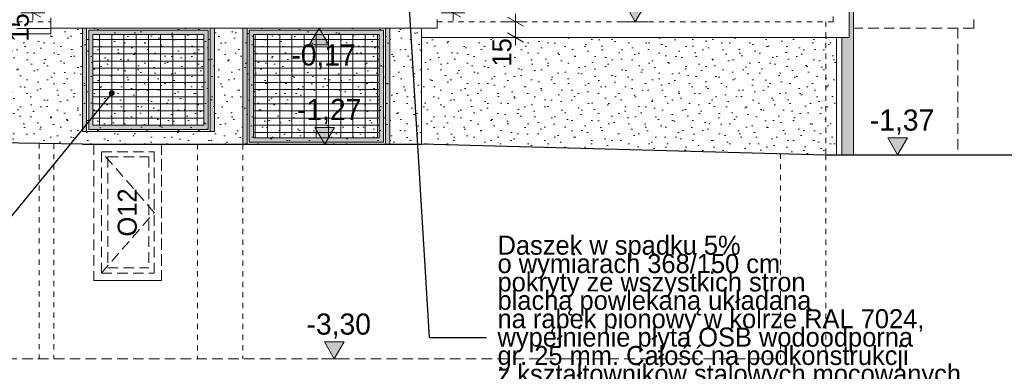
# Model space of a CAD drawing. Extents: x -149893 to 127691, y 5328 to 37028.
# Tile 20 of 88: x -52670 to -43348, y 17495 to 20821. Entities that reach past the tile are written whole.
import ezdxf

# ---------------------------------------------------------------- set-up
doc = ezdxf.new("R2010")
doc.units = 0
doc.header["$MEASUREMENT"] = 0
doc.linetypes.add('Hidden Line', pattern=[100, 50, -50])
doc.linetypes.add('Krawędzie ukryte', pattern=[150, 100, -50])
for name, color, linetype, lineweight, true_color in [('arch izolacje_Nr_Pióra__9', 7, 'Continuous', 13, 0x3dad99), ('Arch kolorystyka_Nr_Pióra__81', 7, 'Continuous', 13, 0x6a6a6a), ('Arch okna_Nr_Pióra__82', 7, 'Continuous', 20, 0xaaaaaa), ('INWENT.ŚCIANY_Nr_Pióra__2', 7, 'Continuous', 13, 0x7f7f7f), ('Istniejące schody_Nr_Pióra__2', 7, 'Continuous', 13, 0x7f7f7f)]:
    doc.layers.add(name, color=color, linetype=linetype, lineweight=lineweight, true_color=true_color)
for name, color, linetype, lineweight in [('Arch okna_Nr_Pióra__19', 255, 'Continuous', 20), ('Arch okna_Nr_Pióra__5', 7, 'Continuous', 13), ('Arch opisy okien_Nr_Pióra__21', 7, 'Continuous', 13), ('Arch opisy_Nr_Pióra__21', 7, 'Continuous', 13), ('Arch wymiary_Nr_Pióra__21', 7, 'Continuous', 13), ('Arch wymiary_Nr_Pióra__5', 7, 'Continuous', 13), ('INWENT ODWODNIENIE_Nr_Pióra__21', 7, 'Continuous', 13), ('INWENT TEREN_Nr_Pióra__1', 7, 'Continuous', 25), ('INWENT.ŚCIANY_Nr_Pióra__5', 7, 'Continuous', 13), ('Istniejące schody_Nr_Pióra__21', 7, 'Continuous', 13)]:
    doc.layers.add(name, color=color, linetype=linetype, lineweight=lineweight)
doc.layers.add('Arch wymiary', color=7, linetype='Continuous')
doc.styles.add('GENERATED_STYLE_1', font='txt')
doc.styles.add('GENERATED_STYLE_3', font='txt')
doc.styles.add('GENERATED_STYLE_4', font='txt')
doc.styles.add('GENERATED_STYLE_8', font='txt')
doc.dimstyles.new('GENERATED_STYLE__6', dxfattribs={"dimtxt": 179.999995, "dimasz": 114, "dimexe": 0.18, "dimexo": 0, "dimgap": 0.09, "dimtad": 1, "dimdec": 0, "dimlfac": 0.1, "dimzin": 0, "dimdsep": 46, "dimtxsty": 'GENERATED_STYLE_3', "dimblk": 'ARROWHEAD_2', "dimblk1": 'ARROWHEAD_2', "dimblk2": 'ARROWHEAD_2', "dimcen": 0.09, "dimclrd": 7, "dimclre": 7, "dimclrt": 7, "dimazin": 0, "dimtfac": 1, "dimtdec": 4, "dimtmove": 0, "dimatfit": 3, "dimfxl": 0, "dimtolj": 1, "dimtzin": 0, "dimarcsym": 0})
doc.dimstyles.new('GENERATED_STYLE__8', dxfattribs={"dimtxt": 0.18, "dimasz": 109.44, "dimexe": 0.18, "dimexo": 0.0625, "dimgap": 0.09, "dimtad": 0, "dimtih": 1, "dimtoh": 1, "dimdec": 4, "dimzin": 0, "dimdsep": 46, "dimcen": 0.09, "dimadec": 0, "dimazin": 0, "dimtfac": 1, "dimtdec": 4, "dimtmove": 0, "dimatfit": 3, "dimldrblk": 'ARROWHEAD_11', "dimfxl": 0, "dimtolj": 1, "dimtzin": 0, "dimarcsym": 0})
pattern_1 = [(45, (0, 300), (-95.4594, 95.4594), [0, -90, 0, -135]), (110, (300, 300), (126.8585, 46.17272), [0, -66, 0, -114])]

# ---------------------------------------------------------------- blocks, each defined once
blk = doc.blocks.new('Wymiary_32', base_point=(-46841.9, 20802.8))
at = {"layer": 'Arch wymiary_Nr_Pióra__21', "linetype": 'Continuous'}
blk.add_hatch(color=256, dxfattribs=at).paths.add_polyline_path([(-46841.9, 20802.8), (-46934.7, 20962.8), (-46749.1, 20962.8)], flags=0)
for p, q in [((-46841.9, 20802.8), (-46934.7, 20962.8)), ((-46934.7, 20962.8), (-46749.1, 20962.8)), ((-46749.1, 20962.8), (-46841.9, 20802.8)), ((-46841.9, 20802.8), (-46961.9, 20802.8)), ((-46841.9, 20802.8), (-46721.9, 20802.8))]:
    blk.add_line(p, q, dxfattribs=at)
at = {"layer": 'Arch wymiary_Nr_Pióra__21', "insert": (-47104.5, 20994.8), "char_height": 200, "attachment_point": 7, "style": 'GENERATED_STYLE_1'}
blk.add_mtext('{-0,11}', dxfattribs=at)
blk = doc.blocks.new('Wymiary_33', base_point=(-44358.3, 19542.8))
at = {"layer": 'Arch wymiary_Nr_Pióra__21', "linetype": 'Continuous'}
blk.add_hatch(color=256, dxfattribs=at).paths.add_polyline_path([(-44358.3, 19542.8), (-44451.1, 19702.8), (-44265.5, 19702.8)], flags=0)
for p, q in [((-44358.3, 19542.8), (-44451.1, 19702.8)), ((-44451.1, 19702.8), (-44265.5, 19702.8)), ((-44265.5, 19702.8), (-44358.3, 19542.8)), ((-44358.3, 19542.8), (-44478.3, 19542.8)), ((-44358.3, 19542.8), (-44238.3, 19542.8))]:
    blk.add_line(p, q, dxfattribs=at)
at = {"layer": 'Arch wymiary_Nr_Pióra__21', "insert": (-44620.9, 19734.8), "char_height": 200, "attachment_point": 7, "style": 'GENERATED_STYLE_1'}
blk.add_mtext('{-1,37}', dxfattribs=at)
blk = doc.blocks.new('Wymiary_95', base_point=(-49691.8, 17612.8))
at = {"layer": 'Arch wymiary_Nr_Pióra__21', "linetype": 'Continuous'}
blk.add_hatch(color=256, dxfattribs=at).paths.add_polyline_path([(-49691.8, 17612.8), (-49784.6, 17772.8), (-49599, 17772.8)], flags=0)
for p, q in [((-49691.8, 17612.8), (-49784.6, 17772.8)), ((-49784.6, 17772.8), (-49599, 17772.8)), ((-49599, 17772.8), (-49691.8, 17612.8)), ((-49691.8, 17612.8), (-49811.8, 17612.8)), ((-49691.8, 17612.8), (-49571.8, 17612.8))]:
    blk.add_line(p, q, dxfattribs=at)
at = {"layer": 'Arch wymiary_Nr_Pióra__21', "insert": (-49954.4, 17804.8), "char_height": 200, "attachment_point": 7, "style": 'GENERATED_STYLE_1'}
blk.add_mtext('{-3,30}', dxfattribs=at)
blk = doc.blocks.new('*D364')
at = {"layer": 'Arch wymiary_Nr_Pióra__5', "linetype": 'Continuous'}
for p, q in [((-48567.5, 23722.8), (-48567.5, 23796.2)), ((-48455, 23722.8), (-48680, 23722.8)), ((-48492.5, 23679.5), (-48642.5, 23766.1)), ((-48567.5, 20887.8), (-48567.5, 23722.8)), ((-48455, 20887.8), (-48680, 20887.8)), ((-48642.5, 20931.1), (-48492.5, 20844.5)), ((-48567.5, 20814.5), (-48567.5, 20887.8))]:
    blk.add_line(p, q, dxfattribs=at)
at = {"layer": 'Arch wymiary_Nr_Pióra__5', "insert": (-48603.5, 22132.5), "char_height": 180, "attachment_point": 7, "rotation": 90, "style": 'GENERATED_STYLE_3'}
blk.add_mtext('{283}', dxfattribs=at)
blk = doc.blocks.new('ARROWHEAD_2')
at = {"color": 0, "linetype": 'Continuous', "lineweight": 0}
for p, q in [((0, 0), (-1, 0)), ((-0.378, -0.655), (0.378, 0.655))]:
    blk.add_line(p, q, dxfattribs=at)
blk = doc.blocks.new('*D386')
at = {"layer": 'Arch wymiary_Nr_Pióra__5', "linetype": 'Continuous'}
for p, q in [((-47864.2, 20802.8), (-48089.2, 20802.8)), ((-47901.7, 20759.5), (-48051.7, 20846.1)), ((-47976.7, 20802.8), (-47976.7, 20876.2)), ((-47976.7, 20652.8), (-47976.7, 20802.8)), ((-48051.7, 20696.1), (-47901.7, 20609.5)), ((-47864.2, 20652.8), (-48089.2, 20652.8)), ((-47976.7, 20579.5), (-47976.7, 20652.8))]:
    blk.add_line(p, q, dxfattribs=at)
at = {"layer": 'Arch wymiary_Nr_Pióra__5', "insert": (-48012.7, 20379.1), "char_height": 180, "attachment_point": 7, "rotation": 90, "style": 'GENERATED_STYLE_3'}
blk.add_mtext('{15}', dxfattribs=at)
blk = doc.blocks.new('*D401')
at = {"layer": 'Arch wymiary_Nr_Pióra__5', "linetype": 'Continuous'}
for p, q in [((-52471.1, 20994.5), (-52621.1, 21081.1)), ((-52546.1, 21037.8), (-52546.1, 21111.2)), ((-52433.6, 21037.8), (-52658.6, 21037.8)), ((-52546.1, 20887.8), (-52546.1, 21037.8)), ((-52433.6, 20887.8), (-52658.6, 20887.8)), ((-52621.1, 20931.1), (-52471.1, 20844.5)), ((-52546.1, 20814.5), (-52546.1, 20887.8))]:
    blk.add_line(p, q, dxfattribs=at)
at = {"layer": 'Arch wymiary_Nr_Pióra__5', "insert": (-52582.1, 20614.1), "char_height": 180, "attachment_point": 7, "rotation": 90, "style": 'GENERATED_STYLE_3'}
blk.add_mtext('{15}', dxfattribs=at)
blk = doc.blocks.new('ARROWHEAD_11')
at = {"color": 0, "linetype": 'Continuous', "lineweight": 0}
blk.add_line((0, 0), (-1, 0), dxfattribs=at)
at = {"color": 0, "linetype": 'Continuous', "lineweight": 0, "const_width": 0.25, "flags": 128}
blk.add_lwpolyline([(-0.125, 0, 1), (0.125, 0, 1)], format="xyb", close=True, dxfattribs=at)
blk = doc.blocks.new('Wymiary_120', base_point=(-49835.4, 20742.8))
at = {"layer": 'Arch wymiary_Nr_Pióra__21', "linetype": 'Continuous'}
blk.add_hatch(color=256, dxfattribs=at).paths.add_polyline_path([(-49835.4, 20742.8), (-49928.2, 20582.8), (-49742.6, 20582.8)], flags=0)
for p, q in [((-49835.4, 20742.8), (-49955.4, 20742.8)), ((-49835.4, 20742.8), (-49928.2, 20582.8)), ((-49835.4, 20742.8), (-49715.4, 20742.8)), ((-49742.6, 20582.8), (-49835.4, 20742.8)), ((-49928.2, 20582.8), (-49742.6, 20582.8))]:
    blk.add_line(p, q, dxfattribs=at)
at = {"layer": 'Arch wymiary_Nr_Pióra__21', "insert": (-50098, 20350.8), "char_height": 200, "attachment_point": 7, "style": 'GENERATED_STYLE_1'}
blk.add_mtext('{-0,17}', dxfattribs=at)
blk = doc.blocks.new('Wymiary_121', base_point=(-49782.1, 19642.8))
at = {"layer": 'Arch wymiary_Nr_Pióra__21', "linetype": 'Continuous'}
blk.add_hatch(color=256, dxfattribs=at).paths.add_polyline_path([(-49782.1, 19642.8), (-49874.9, 19802.8), (-49689.3, 19802.8)], flags=0)
for p, q in [((-49782.1, 19642.8), (-49874.9, 19802.8)), ((-49874.9, 19802.8), (-49689.3, 19802.8)), ((-49689.3, 19802.8), (-49782.1, 19642.8)), ((-49782.1, 19642.8), (-49902.1, 19642.8)), ((-49782.1, 19642.8), (-49662.1, 19642.8))]:
    blk.add_line(p, q, dxfattribs=at)
at = {"layer": 'Arch wymiary_Nr_Pióra__21', "insert": (-50044.7, 19834.8), "char_height": 200, "attachment_point": 7, "style": 'GENERATED_STYLE_1'}
blk.add_mtext('{-1,27}', dxfattribs=at)

msp = doc.modelspace()

# ---------------------------------------------------------------- hatches: boundary and pattern name
at = {"layer": 'Arch kolorystyka_Nr_Pióra__81', "linetype": 'Continuous'}
msp.add_hatch(color=256, dxfattribs=at).paths.add_polyline_path([(-44886.9, 19542.8), (-44776.9, 19542.8), (-44776.9, 27070.8), (-44242.8, 27469.2, 0.236776), (-44198.6, 27557.3), (-44198.6, 27726.2, 0.189103), (-44178.6, 27777.2), (-44328.6, 27777.2, 0.189103), (-44308.6, 27726.2), (-44308.6, 27557.3), (-44816.9, 27178.2), (-44816.9, 20652.8), (-44886.9, 20652.8)], flags=0)
at = {"layer": 'Arch okna_Nr_Pióra__19', "linetype": 'Continuous'}
h = msp.add_hatch(dxfattribs=at)
h.set_pattern_fill('Carpet', color=256, style=0, pattern_type=2)
h.set_pattern_definition(pattern_1)
h.paths.add_polyline_path([(-52076.9, 19642.8), (-50556.9, 19642.8), (-50556.9, 20742.8), (-50826.9, 20742.8), (-52076.9, 20742.8), (-52376.9, 20742.8), (-52376.9, 20737.8), (-52376.9, 20687.8), (-52676.9, 20687.8), (-52676.9, 20587.8), (-52676.9, 20537.8), (-52976.9, 20537.8), (-52976.9, 20437.8), (-52976.9, 20387.8), (-53276.9, 20387.8), (-53276.9, 20287.8), (-53276.9, 20237.8), (-53576.9, 20237.8), (-53576.9, 20137.8), (-53576.9, 20087.8), (-53876.9, 20087.8), (-53876.9, 19987.8), (-53876.9, 19937.8), (-54176.9, 19937.8), (-54176.9, 19837.8), (-54176.9, 19787.8), (-54476.9, 19787.8), (-54476.9, 19687.8), (-52076.9, 19646.1)], flags=0)
h = msp.add_hatch(dxfattribs=at)
h.set_pattern_fill('Carpet', color=256, style=0, pattern_type=2)
h.set_pattern_definition(pattern_1)
h.paths.add_polyline_path([(-50556.9, 20742.8), (-50556.9, 19642.8), (-49166.9, 19642.8), (-49166.9, 20742.8)], flags=0)
h = msp.add_hatch(dxfattribs=at)
h.set_pattern_fill('Carpet', color=256, style=0, pattern_type=2)
h.set_pattern_definition(pattern_1)
h.paths.add_polyline_path([(-48866.9, 19642.8), (-48866.9, 20742.8), (-49166.9, 20742.8), (-49166.9, 19642.8)], flags=0)
h = msp.add_hatch(dxfattribs=at)
h.set_pattern_fill('Carpet', color=256, style=0, pattern_type=2)
h.set_pattern_definition(pattern_1)
h.paths.add_polyline_path([(-44936.9, 19540.1), (-44936.9, 20652.8), (-48866.9, 20652.8), (-48866.9, 19646.1)], flags=0)
at = {"layer": 'Arch okna_Nr_Pióra__5', "linetype": 'Continuous'}
h = msp.add_hatch(dxfattribs=at)
h.set_pattern_fill('Grid_60x120', color=256, style=0, pattern_type=2)
h.set_pattern_definition([(0, (-51451.944, 19822.83), (0, 67.5), []), (90, (-51451.94, 19822.83), (-115.592, 0), [])])
h.paths.add_polyline_path([(-50926.9, 20682.8), (-51976.9, 20682.8), (-51976.9, 19822.8), (-50926.9, 19822.8)], flags=0)
h = msp.add_hatch(dxfattribs=at)
h.set_pattern_fill('Grid_60x120', color=256, style=0, pattern_type=2)
h.set_pattern_definition([(0, (-49861.944, 19822.83), (0, 67.5), []), (90, (-49861.94, 19822.83), (-115.592, 0), [])])
h.paths.add_polyline_path([(-49266.9, 20682.8), (-50456.9, 20682.8), (-50456.9, 19702.8), (-49266.9, 19702.8)], flags=0)
at = {"layer": 'Arch okna_Nr_Pióra__82', "linetype": 'Continuous'}
for points in [[(-52076.9, 19762.8), (-52036.9, 19762.8), (-52036.9, 20742.8), (-52076.9, 20742.8)], [(-50826.9, 20742.8), (-50866.9, 20742.8), (-50866.9, 19762.8), (-50826.9, 19762.8)], [(-50556.9, 19642.8), (-50516.9, 19642.8), (-50516.9, 20742.8), (-50556.9, 20742.8)], [(-49166.9, 20742.8), (-49206.9, 20742.8), (-49206.9, 19642.8), (-49166.9, 19642.8)]]:
    msp.add_hatch(color=256, dxfattribs=at).paths.add_polyline_path(points, flags=0)
h = msp.add_hatch(color=256, dxfattribs=at)
h.paths.add_polyline_path([(-52016.9, 20722.8), (-50886.9, 20722.8), (-50886.9, 19782.8), (-52016.9, 19782.8)], flags=0)
h.paths.add_polyline_path([(-51976.9, 19822.8), (-50926.9, 19822.8), (-50926.9, 20682.8), (-51976.9, 20682.8)], flags=0)
h = msp.add_hatch(color=256, dxfattribs=at)
h.paths.add_polyline_path([(-50496.9, 20722.8), (-49226.9, 20722.8), (-49226.9, 19662.8), (-50496.9, 19662.8)], flags=0)
h.paths.add_polyline_path([(-50456.9, 19702.8), (-49266.9, 19702.8), (-49266.9, 20682.8), (-50456.9, 20682.8)], flags=0)

# ---------------------------------------------------------------- linework, layer by layer
at = {"layer": 'arch izolacje_Nr_Pióra__9', "linetype": 'Continuous'}
for p, q in [((-44816.9, 27462.8), (-44816.9, 20652.8)), ((-48866.9, 20652.8), (-44816.9, 20652.8)), ((-44936.9, 20652.8), (-44936.9, 19542.8))]:
    msp.add_line(p, q, dxfattribs=at)
at = {"layer": 'Arch okna_Nr_Pióra__5', "linetype": 'Continuous'}
for p, q in [((-52076.9, 20742.8), (-52036.9, 20742.8)), ((-52076.9, 19762.8), (-52076.9, 20742.8)), ((-52036.9, 19762.8), (-52036.9, 20742.8)), ((-52016.9, 19782.8), (-52016.9, 20722.8)), ((-52016.9, 20722.8), (-50886.9, 20722.8)), ((-50886.9, 20722.8), (-50886.9, 19782.8)), ((-50866.9, 20742.8), (-50866.9, 19762.8)), ((-50866.9, 20742.8), (-50826.9, 20742.8)), ((-50826.9, 20742.8), (-50826.9, 19762.8)), ((-50556.9, 20742.8), (-50516.9, 20742.8)), ((-50556.9, 19642.8), (-50556.9, 20742.8)), ((-50516.9, 19642.8), (-50516.9, 20742.8)), ((-50496.9, 19662.8), (-50496.9, 20722.8)), ((-50496.9, 20722.8), (-49226.9, 20722.8)), ((-49226.9, 20722.8), (-49226.9, 19662.8)), ((-49206.9, 20742.8), (-49206.9, 19642.8)), ((-49206.9, 20742.8), (-49166.9, 20742.8)), ((-49166.9, 20742.8), (-49166.9, 19642.8)), ((-51976.9, 20682.8), (-50926.9, 20682.8)), ((-51976.9, 19822.8), (-51976.9, 20682.8)), ((-50926.9, 20682.8), (-50926.9, 19822.8)), ((-50456.9, 20682.8), (-49266.9, 20682.8)), ((-50456.9, 19702.8), (-50456.9, 20682.8)), ((-49266.9, 20682.8), (-49266.9, 19702.8)), ((-50886.9, 19782.8), (-52016.9, 19782.8)), ((-50926.9, 19822.8), (-51976.9, 19822.8)), ((-52036.9, 19762.8), (-52076.9, 19762.8)), ((-50826.9, 19762.8), (-50866.9, 19762.8)), ((-49266.9, 19702.8), (-50456.9, 19702.8)), ((-50516.9, 19642.8), (-50556.9, 19642.8)), ((-49226.9, 19662.8), (-50496.9, 19662.8)), ((-49166.9, 19642.8), (-49206.9, 19642.8))]:
    msp.add_line(p, q, dxfattribs=at)
at = {"layer": 'Arch okna_Nr_Pióra__5', "linetype": 'Krawędzie ukryte'}
for p, q in [((-51966.9, 19642.8), (-51966.9, 18352.8)), ((-51326.9, 19642.8), (-51966.9, 19642.8)), ((-51326.9, 19642.8), (-51326.9, 18352.8)), ((-51896.9, 19572.8), (-51896.9, 18422.8)), ((-51896.9, 19572.8), (-51396.9, 19572.8)), ((-51396.9, 18997.8), (-51896.9, 19572.8)), ((-51836.9, 19522.8), (-51446.9, 19522.8)), ((-51836.9, 19522.8), (-51836.9, 18472.8)), ((-51446.9, 19522.8), (-51446.9, 18472.8)), ((-51396.9, 19572.8), (-51396.9, 18422.8)), ((-51896.9, 18422.8), (-51396.9, 18997.8)), ((-51836.9, 18472.8), (-51446.9, 18472.8)), ((-51896.9, 18422.8), (-51396.9, 18422.8)), ((-51326.9, 18352.8), (-51966.9, 18352.8))]:
    msp.add_line(p, q, dxfattribs=at)
at = {"layer": 'INWENT ODWODNIENIE_Nr_Pióra__21', "linetype": 'Continuous'}
for p, q in [((-44776.9, 27070.8), (-44776.9, 19542.8)), ((-44886.9, 20652.8), (-44886.9, 19542.8))]:
    msp.add_line(p, q, dxfattribs=at)
at = {"layer": 'INWENT TEREN_Nr_Pióra__1', "linetype": 'Continuous'}
for p, q in [((-54476.9, 19687.8), (-52076.9, 19646.1)), ((-52076.9, 19642.8), (-48866.9, 19642.8)), ((-48866.9, 19646.1), (-45036.9, 19542.8)), ((-45036.9, 19542.8), (-42753.1, 19542.8))]:
    msp.add_line(p, q, dxfattribs=at)
at = {"layer": 'INWENT.ŚCIANY_Nr_Pióra__2', "linetype": 'Krawędzie ukryte'}
msp.add_line((-43786.9, 20742.8), (-43786.9, 19542.8), dxfattribs=at)
at = {"layer": 'INWENT.ŚCIANY_Nr_Pióra__5', "linetype": 'Hidden Line'}
for p, q in [((-44966.9, 27952.3), (-44966.9, 20802.8)), ((-56596.9, 20802.8), (-52376.9, 20802.8)), ((-48716.9, 20802.8), (-44966.9, 20802.8)), ((-45036.9, 20802.8), (-45036.9, 19542.8)), ((-52486.9, 19653.3), (-52486.9, 17612.8)), ((-52346.9, 19650.8), (-52346.9, 17612.8)), ((-50986.9, 19642.8), (-50986.9, 17612.8)), ((-50556.9, 19642.8), (-50556.9, 17612.8)), ((-45466.9, 19554.4), (-45466.9, 17612.8)), ((-45036.9, 19542.8), (-45036.9, 17607.8))]:
    msp.add_line(p, q, dxfattribs=at)
at = {"layer": 'INWENT.ŚCIANY_Nr_Pióra__5', "linetype": 'Continuous'}
for p, q in [((-52076.9, 20742.8), (-52076.9, 19762.8)), ((-50826.9, 20742.8), (-50826.9, 19762.8)), ((-50556.9, 20742.8), (-50556.9, 19642.8)), ((-49166.9, 20742.8), (-49166.9, 19642.8)), ((-48866.9, 20742.8), (-48866.9, 19642.8)), ((-50826.9, 19762.8), (-52076.9, 19762.8))]:
    msp.add_line(p, q, dxfattribs=at)
at = {"layer": 'INWENT.ŚCIANY_Nr_Pióra__5', "linetype": 'Krawędzie ukryte'}
for p, q in [((-51326.9, 19642.8), (-51966.9, 19642.8)), ((-51966.9, 19642.8), (-51966.9, 18352.8)), ((-51326.9, 18352.8), (-51326.9, 19642.8)), ((-51966.9, 18352.8), (-51326.9, 18352.8)), ((-56096.9, 17612.8), (-45466.9, 17612.8))]:
    msp.add_line(p, q, dxfattribs=at)
at = {"layer": 'Istniejące schody_Nr_Pióra__2', "linetype": 'Krawędzie ukryte'}
for q in [(-43636.9, 20822.8), (-44766.9, 20742.8)]:
    msp.add_line((-43636.9, 20742.8), q, dxfattribs=at)
at = {"layer": 'Istniejące schody_Nr_Pióra__21', "linetype": 'Continuous'}
for p, q in [((-52376.9, 20837.8), (-52376.9, 20737.8)), ((-48716.9, 20742.8), (-48716.9, 20822.8)), ((-52376.9, 20737.8), (-52696.9, 20737.8)), ((-48716.9, 20742.8), (-52376.9, 20742.8)), ((-52376.9, 20687.8), (-52376.9, 20737.8)), ((-52696.9, 20687.8), (-52376.9, 20687.8))]:
    msp.add_line(p, q, dxfattribs=at)

# ---------------------------------------------------------------- block references
at = {"layer": 'Arch wymiary', "linetype": 'Continuous'}
for name, p in [('Wymiary_32', (-46841.9, 20802.8)), ('Wymiary_120', (-49835.4, 20742.8)), ('Wymiary_121', (-49782.1, 19642.8)), ('Wymiary_33', (-44358.3, 19542.8)), ('Wymiary_95', (-49691.8, 17612.8))]:
    msp.add_blockref(name, p, dxfattribs=at)

# ---------------------------------------------------------------- texts
at = {"layer": 'Arch opisy okien_Nr_Pióra__21', "linetype": 'Continuous', "insert": (-51742.2, 18997.8), "char_height": 180, "attachment_point": 2, "rotation": 90, "style": 'GENERATED_STYLE_8'}
msp.add_mtext('{O12}', dxfattribs=at)
at = {"layer": 'Arch opisy_Nr_Pióra__21', "linetype": 'Continuous', "insert": (-48146, 17791.6), "char_height": 180, "width": 4445.381, "attachment_point": 4, "line_spacing_factor": 0.579501, "style": 'GENERATED_STYLE_4'}
msp.add_mtext('{Daszek w spadku 5% \\Po wymiarach 368/150 cm \\Ppokryty ze wszystkich stron\\Pblachą powlekaną układaną \\Pna rąbek pionowy w kolrze RAL 7024,\\Pwypełnienie płyta OSB wodoodporna\\Pgr. 25 mm. Całość na podkonstrukcji\\Pz kształtowników stalowych mocowanych\\Pbezpośrednio do ściany. Konstrukcja daszku\\Pzamocowana do cięgien stalowych}', dxfattribs=at)

# ---------------------------------------------------------------- dimensions: what is measured, and where the dimension line sits
at = {"layer": 'Arch wymiary', "linetype": 'Continuous'}
for base, p1, p2, picture, middle in [((-48567.5409976, 20887.829765), (-48816.943865, 20887.829765), (-48716.943865, 23722.829765), '*D364', (-48693.5409942, 22337.4210611)), ((-52546.1, 20887.8), (-52396.9, 20887.8), (-52396.9, 21037.8), '*D401', (-52672.1, 20750.7)), ((-47976.7, 20652.8), (-47764.9, 20652.8), (-47776, 20802.8), '*D386', (-48102.7, 20515.7))]:
    dim = msp.add_linear_dim(base=base, p1=p1, p2=p2, angle=90, dimstyle='GENERATED_STYLE__6', dxfattribs=at)
    dim.commit()
    dim.dimension.update_dxf_attribs({"geometry": picture, "text_midpoint": middle})

# ---------------------------------------------------------------- leaders
at = {"layer": 'Arch opisy_Nr_Pióra__21', "linetype": 'Continuous', "annotation_type": 0, "has_hookline": 1, "hookline_direction": 1}
for points, text_width in [([(-49156.1, 23817.3), (-48794.5, 17815.8), (-48249.1, 17815.8)], 4414.3), ([(-51798.4, 20127), (-52902.7, 18777.3), (-53546.3, 18777.3)], 3514.3)]:
    msp.add_leader(points, dimstyle='GENERATED_STYLE__8', dxfattribs=dict(at, text_width=text_width))

doc.saveas('drawing.dxf')
